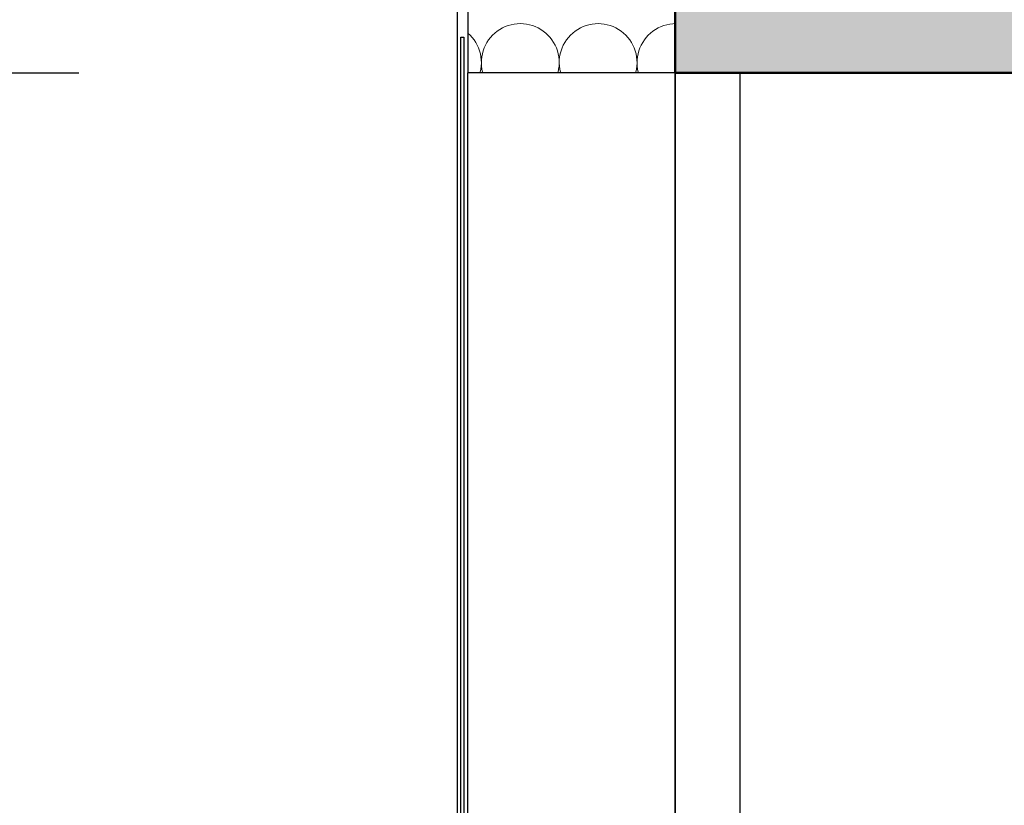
# Model space of a CAD drawing. Header units: millimetres. Extents: x -25478 to 4005, y -8416 to 11348.
# Tile 233 of 256: x -11486 to -10727, y 5566 to 6171. Entities that reach past the tile are written whole.
import ezdxf

# ---------------------------------------------------------------- set-up
doc = ezdxf.new("R2010")
doc.units = ezdxf.units.MM
doc.header["$MEASUREMENT"] = 0
doc.linetypes.add('Wipeout_Contour', pattern=[1000, 0, -1000])
for name, color, linetype in [('POHLED ZÁPADNÍ_1_Konstrukce - nosné', 7, 'Continuous'), ('POHLED ZÁPADNÍ_1_Konstrukce – Dělicí čáry vrstev', 7, 'Continuous'), ('POHLED ZÁPADNÍ_1_Nové_Konstrukce - nosné', 7, 'Continuous'), ('POHLED ZÁPADNÍ_1_Nové_Kóty - SP', 7, 'Continuous'), ('POHLED ZÁPADNÍ_1_Nové_Výplně - Povrchové', 7, 'Continuous'), ('POHLED ZÁPADNÍ_1_Nové_Výplně – Řezové', 7, 'Continuous'), ('POHLED ZÁPADNÍ_1_Výplně - Povrchové', 7, 'Continuous'), ('POHLED ZÁPADNÍ_1_Výplně – Řezové', 7, 'Continuous')]:
    doc.layers.add(name, color=color, linetype=linetype)

# ---------------------------------------------------------------- blocks, each defined once
blk = doc.blocks.new('*X2523', base_point=(-25690.45, -8330.81))
at = {"layer": 'POHLED ZÁPADNÍ_1_Nové_Výplně – Řezové', "color": 21, "linetype": 'Continuous', "lineweight": 20, "true_color": 0xffaaaa}
for p, q in [((-11117.74, 6162.19), (-11119.59, 6160.72)), ((-11115.77, 6163.52), (-11117.74, 6162.19)), ((-11113.71, 6164.69), (-11115.77, 6163.52)), ((-11111.56, 6165.69), (-11113.71, 6164.69)), ((-11109.33, 6166.51), (-11111.56, 6165.69)), ((-11107.05, 6167.16), (-11109.33, 6166.51)), ((-11104.73, 6167.63), (-11107.05, 6167.16)), ((-11102.37, 6167.91), (-11104.73, 6167.63)), ((-11100, 6168), (-11102.37, 6167.91)), ((-11097.63, 6167.91), (-11100, 6168)), ((-11095.27, 6167.63), (-11097.63, 6167.91)), ((-11092.95, 6167.16), (-11095.27, 6167.63)), ((-11090.67, 6166.51), (-11092.95, 6167.16)), ((-11088.44, 6165.69), (-11090.67, 6166.51)), ((-11086.29, 6164.69), (-11088.44, 6165.69)), ((-11084.23, 6163.52), (-11086.29, 6164.69)), ((-11082.26, 6162.19), (-11084.23, 6163.52)), ((-11080.41, 6160.72), (-11082.26, 6162.19)), ((-11057.74, 6162.19), (-11059.59, 6160.72)), ((-11055.77, 6163.52), (-11057.74, 6162.19)), ((-11053.71, 6164.69), (-11055.77, 6163.52)), ((-11051.56, 6165.69), (-11053.71, 6164.69)), ((-11049.33, 6166.51), (-11051.56, 6165.69)), ((-11047.05, 6167.16), (-11049.33, 6166.51)), ((-11044.73, 6167.63), (-11047.05, 6167.16)), ((-11042.37, 6167.91), (-11044.73, 6167.63)), ((-11040, 6168), (-11042.37, 6167.91)), ((-11037.63, 6167.91), (-11040, 6168)), ((-11035.27, 6167.63), (-11037.63, 6167.91)), ((-11032.95, 6167.16), (-11035.27, 6167.63)), ((-11030.67, 6166.51), (-11032.95, 6167.16)), ((-11028.44, 6165.69), (-11030.67, 6166.51)), ((-11026.29, 6164.69), (-11028.44, 6165.69)), ((-11024.23, 6163.52), (-11026.29, 6164.69)), ((-11022.26, 6162.19), (-11024.23, 6163.52)), ((-11020.41, 6160.72), (-11022.26, 6162.19)), ((-10997.74, 6162.19), (-10999.59, 6160.72)), ((-10995.77, 6163.52), (-10997.74, 6162.19)), ((-10993.71, 6164.69), (-10995.77, 6163.52)), ((-10991.56, 6165.69), (-10993.71, 6164.69)), ((-10989.33, 6166.51), (-10991.56, 6165.69)), ((-10987.05, 6167.16), (-10989.33, 6166.51)), ((-10984.73, 6167.63), (-10987.05, 6167.16)), ((-10982.37, 6167.91), (-10984.73, 6167.63)), ((-10980.52, 6167.98), (-10982.37, 6167.91)), ((-11140.41, 6160.72), (-11140.52, 6160.81)), ((-11138.67, 6159.1), (-11140.41, 6160.72)), ((-11137.07, 6157.35), (-11138.67, 6159.1)), ((-11135.62, 6155.48), (-11137.07, 6157.35)), ((-11134.31, 6153.49), (-11135.62, 6155.48)), ((-11133.17, 6151.42), (-11134.31, 6153.49)), ((-11125.69, 6153.49), (-11126.83, 6151.42)), ((-11124.38, 6155.48), (-11125.69, 6153.49)), ((-11122.93, 6157.35), (-11124.38, 6155.48)), ((-11121.33, 6159.1), (-11122.93, 6157.35)), ((-11119.59, 6160.72), (-11121.33, 6159.1)), ((-11078.67, 6159.1), (-11080.41, 6160.72)), ((-11077.07, 6157.35), (-11078.67, 6159.1)), ((-11075.62, 6155.48), (-11077.07, 6157.35)), ((-11074.31, 6153.49), (-11075.62, 6155.48)), ((-11073.17, 6151.42), (-11074.31, 6153.49)), ((-11065.69, 6153.49), (-11066.83, 6151.42)), ((-11064.38, 6155.48), (-11065.69, 6153.49)), ((-11062.93, 6157.35), (-11064.38, 6155.48)), ((-11061.33, 6159.1), (-11062.93, 6157.35)), ((-11059.59, 6160.72), (-11061.33, 6159.1)), ((-11018.67, 6159.1), (-11020.41, 6160.72)), ((-11017.07, 6157.35), (-11018.67, 6159.1)), ((-11015.62, 6155.48), (-11017.07, 6157.35)), ((-11014.31, 6153.49), (-11015.62, 6155.48)), ((-11013.17, 6151.42), (-11014.31, 6153.49)), ((-11005.69, 6153.49), (-11006.83, 6151.42)), ((-11004.38, 6155.48), (-11005.69, 6153.49)), ((-11002.93, 6157.35), (-11004.38, 6155.48)), ((-11001.33, 6159.1), (-11002.93, 6157.35)), ((-10999.59, 6160.72), (-11001.33, 6159.1)), ((-11132.19, 6149.25), (-11133.17, 6151.42)), ((-11131.39, 6147.02), (-11132.19, 6149.25)), ((-11130.77, 6144.73), (-11131.39, 6147.02)), ((-11128.61, 6147.02), (-11129.23, 6144.73)), ((-11127.81, 6149.25), (-11128.61, 6147.02)), ((-11126.83, 6151.42), (-11127.81, 6149.25)), ((-11072.19, 6149.25), (-11073.17, 6151.42)), ((-11071.39, 6147.02), (-11072.19, 6149.25)), ((-11070.77, 6144.73), (-11071.39, 6147.02)), ((-11068.61, 6147.02), (-11069.23, 6144.73)), ((-11067.81, 6149.25), (-11068.61, 6147.02)), ((-11066.83, 6151.42), (-11067.81, 6149.25)), ((-11012.19, 6149.25), (-11013.17, 6151.42)), ((-11011.39, 6147.02), (-11012.19, 6149.25)), ((-11010.77, 6144.73), (-11011.39, 6147.02)), ((-11008.61, 6147.02), (-11009.23, 6144.73)), ((-11007.81, 6149.25), (-11008.61, 6147.02)), ((-11006.83, 6151.42), (-11007.81, 6149.25)), ((-11130.32, 6142.4), (-11130.77, 6144.73)), ((-11130.07, 6140.05), (-11130.32, 6142.4)), ((-11130, 6137.67), (-11130.07, 6140.05)), ((-11129.93, 6140.05), (-11130, 6137.67)), ((-11129.68, 6142.4), (-11129.93, 6140.05)), ((-11129.23, 6144.73), (-11129.68, 6142.4)), ((-11070.32, 6142.4), (-11070.77, 6144.73)), ((-11070.07, 6140.05), (-11070.32, 6142.4)), ((-11070, 6137.67), (-11070.07, 6140.05)), ((-11069.93, 6140.05), (-11070, 6137.67)), ((-11069.68, 6142.4), (-11069.93, 6140.05)), ((-11069.23, 6144.73), (-11069.68, 6142.4)), ((-11010.32, 6142.4), (-11010.77, 6144.73)), ((-11010.07, 6140.05), (-11010.32, 6142.4)), ((-11010, 6137.67), (-11010.07, 6140.05)), ((-11009.93, 6140.05), (-11010, 6137.67)), ((-11009.68, 6142.4), (-11009.93, 6140.05)), ((-11009.23, 6144.73), (-11009.68, 6142.4)), ((-11131.11, 6130), (-11130.92, 6130.63)), ((-11130.92, 6130.63), (-11130.43, 6132.95)), ((-11130.43, 6132.95), (-11130.12, 6135.31)), ((-11130.12, 6135.31), (-11130, 6137.67)), ((-11130, 6137.67), (-11129.88, 6135.31)), ((-11129.88, 6135.31), (-11129.57, 6132.95)), ((-11129.57, 6132.95), (-11129.08, 6130.63)), ((-11129.08, 6130.63), (-11128.89, 6130)), ((-11071.11, 6130), (-11070.92, 6130.63)), ((-11070.92, 6130.63), (-11070.43, 6132.95)), ((-11070.43, 6132.95), (-11070.12, 6135.31)), ((-11070.12, 6135.31), (-11070, 6137.67)), ((-11070, 6137.67), (-11069.88, 6135.31)), ((-11069.88, 6135.31), (-11069.57, 6132.95)), ((-11069.57, 6132.95), (-11069.08, 6130.63)), ((-11069.08, 6130.63), (-11068.89, 6130)), ((-11011.11, 6130), (-11010.92, 6130.63)), ((-11010.92, 6130.63), (-11010.43, 6132.95)), ((-11010.43, 6132.95), (-11010.12, 6135.31)), ((-11010.12, 6135.31), (-11010, 6137.67)), ((-11010, 6137.67), (-11009.88, 6135.31)), ((-11009.88, 6135.31), (-11009.57, 6132.95)), ((-11009.57, 6132.95), (-11009.08, 6130.63)), ((-11009.08, 6130.63), (-11008.89, 6130))]:
    blk.add_line(p, q, dxfattribs=at)

msp = doc.modelspace()

# ---------------------------------------------------------------- linework, layer by layer
at = {"layer": 'POHLED ZÁPADNÍ_1_Nové_Kóty - SP', "color": 1, "linetype": 'Continuous', "lineweight": 25}
msp.add_line((-11740.13, 6130), (-11440.13, 6130), dxfattribs=at)

# ---------------------------------------------------------------- wipeouts: each hides what was drawn before it
at = {"color": 254, "linetype": 'Wipeout_Contour', "lineweight": 0, "ltscale": 38059.441233}
msp.add_wipeout([(-11148.39, 6900.49), (-11148.39, 3980), (-11148.1, 6900.49)], dxfattribs=at).dxf.layer = 'POHLED ZÁPADNÍ_1_Nové_Výplně - Povrchové'
at = {"color": 254, "linetype": 'Wipeout_Contour', "lineweight": 0, "ltscale": 47879.326879}
msp.add_wipeout([(-10530.73, 6130), (-10930.71, 6130), (-10930.71, 4355), (-10530.73, 4355)], dxfattribs=at).dxf.layer = 'POHLED ZÁPADNÍ_1_Výplně - Povrchové'

# ---------------------------------------------------------------- next in the draw order: hatches: boundary and pattern name
at = {"layer": 'POHLED ZÁPADNÍ_1_Výplně – Řezové', "linetype": 'Continuous', "lineweight": 13}
msp.add_hatch(color=254, dxfattribs=at).paths.add_polyline_path([(-10980.71, 6480), (-10980.71, 6130), (-10530.71, 6130), (-10530.71, 6480)])

# ---------------------------------------------------------------- next in the draw order: linework, layer by layer
at = {"layer": 'POHLED ZÁPADNÍ_1_Nové_Konstrukce - nosné', "color": 1, "linetype": 'Continuous', "lineweight": 25, "flags": 128}
msp.add_lwpolyline([(-10930.71, 6130), (-10930.71, 6117.2), (-10930.71, 4355)], dxfattribs=at)

# ---------------------------------------------------------------- next in the draw order: wipeouts: each hides what was drawn before it
at = {"color": 254, "linetype": 'Wipeout_Contour', "lineweight": 0, "ltscale": 49397.331797}
msp.add_wipeout([(-11145.77, 4357.46), (-11143.38, 4357.46), (-11143.38, 6157.46), (-11145.77, 6157.46)], dxfattribs=at).dxf.layer = 'POHLED ZÁPADNÍ_1_Nové_Výplně - Povrchové'

# ---------------------------------------------------------------- next in the draw order: linework, layer by layer
at = {"layer": 'POHLED ZÁPADNÍ_1_Nové_Konstrukce - nosné', "color": 1, "linetype": 'Continuous', "lineweight": 25}
for p, q in [((-11148.39, 3980), (-11148.39, 6900.49)), ((-11145.77, 4357.46), (-11145.77, 6157.46))]:
    msp.add_line(p, q, dxfattribs=at)

# ---------------------------------------------------------------- next in the draw order: wipeouts: each hides what was drawn before it
at = {"color": 254, "linetype": 'Wipeout_Contour', "lineweight": 0, "ltscale": 90491.665289}
msp.add_wipeout([(-10980.52, 7217.84), (-10986.18, 7217.84), (-11140.52, 7139.21), (-11140.52, 6130), (-10980.52, 6130), (-10980.52, 6480), (-10980.71, 6830)], dxfattribs=at).dxf.layer = 'POHLED ZÁPADNÍ_1_Nové_Výplně – Řezové'

# ---------------------------------------------------------------- next in the draw order: linework, layer by layer
at = {"layer": 'POHLED ZÁPADNÍ_1_Konstrukce - nosné', "color": 7, "linetype": 'Continuous', "lineweight": 50}
msp.add_line((-10980.71, 6480), (-10980.71, 6130), dxfattribs=at)
at = {"layer": 'POHLED ZÁPADNÍ_1_Konstrukce - nosné', "color": 7, "linetype": 'Continuous', "lineweight": 50, "flags": 128}
msp.add_lwpolyline([(-10530.71, 6130), (-10930.71, 6130), (-10980.52, 6130)], dxfattribs=at)
at = {"layer": 'POHLED ZÁPADNÍ_1_Konstrukce – Dělicí čáry vrstev', "color": 7, "linetype": 'Continuous', "lineweight": 50}
msp.add_line((-10980.52, 6130), (-10980.71, 6130), dxfattribs=at)
at = {"layer": 'POHLED ZÁPADNÍ_1_Nové_Konstrukce - nosné', "color": 1, "linetype": 'Continuous', "lineweight": 25}
for p, q in [((-11140.52, 7139.21), (-11140.52, 6130)), ((-10980.71, 6480), (-10980.52, 6130)), ((-11145.77, 6157.46), (-11143.38, 6157.46)), ((-11143.38, 6157.46), (-11143.38, 4357.46)), ((-11140.54, 4330), (-11140.54, 6130)), ((-10980.71, 6130), (-11140.52, 6130)), ((-10980.73, 4330), (-10980.73, 6130))]:
    msp.add_line(p, q, dxfattribs=at)
at = {"layer": 'POHLED ZÁPADNÍ_1_Nové_Konstrukce - nosné', "color": 1, "linetype": 'Continuous', "lineweight": 25, "flags": 128}
msp.add_lwpolyline([(-10980.71, 6130), (-10980.71, 6117.29), (-10980.71, 4342.71), (-10980.71, 4330)], dxfattribs=at)

# ---------------------------------------------------------------- next in the draw order: block references
at = {"layer": 'POHLED ZÁPADNÍ_1_Konstrukce - nosné', "color": 9, "linetype": 'Continuous', "lineweight": 13}
msp.add_blockref('*X2523', (-25690.45, -8330.81), dxfattribs=at)

doc.saveas('drawing.dxf')
